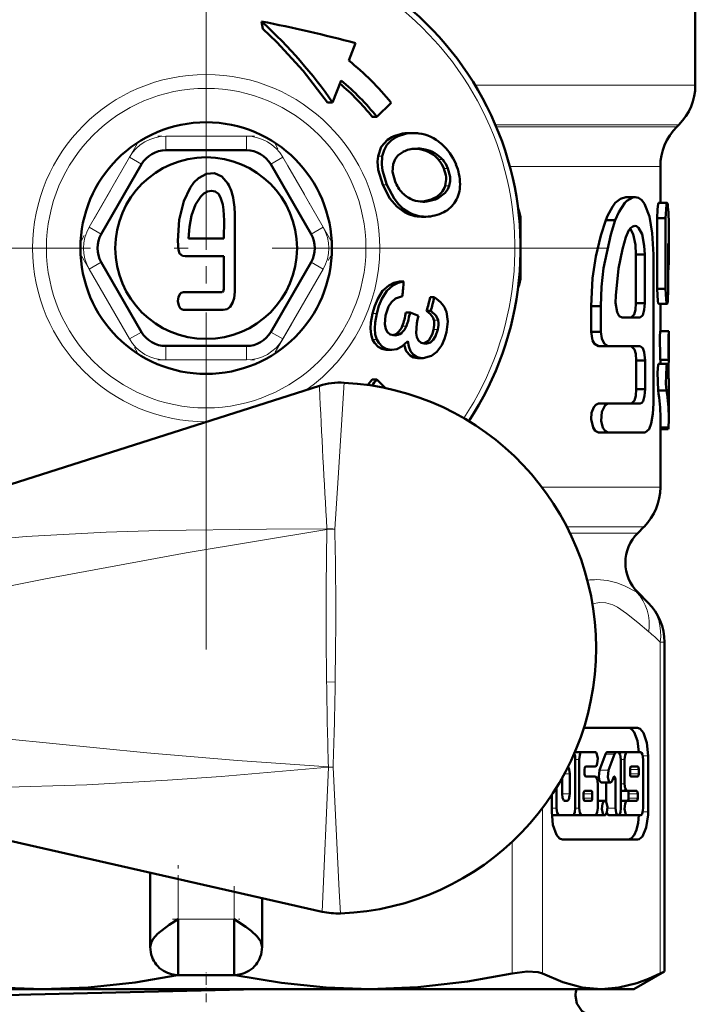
# Model space of a CAD drawing. Extents: x -1358 to 1757, y -1552 to 637.
# Tile 50 of 98: x -578 to -554, y -139 to -104. Entities that reach past the tile are written whole.
import ezdxf

# ---------------------------------------------------------------- set-up
doc = ezdxf.new("R2010")
doc.units = 0
doc.linetypes.add('DASHDOT', pattern=[18.5, 12, -3, 0.5, -3])

msp = doc.modelspace()

# ---------------------------------------------------------------- linework, layer by layer
at = {"color": 7, "linetype": 'DASHDOT', "lineweight": 18}
for p, q in [((-571.551, -97.521), (-571.551, -126.238)), ((-557.193, -111.88), (-585.91, -111.88))]:
    msp.add_line(p, q, dxfattribs=at)
at = {"color": 7, "lineweight": 50}
for p, q in [((-554.051, -101.994), (-554.051, -106.051)), ((-569.568, -103.772), (-569.571, -103.774)), ((-569.571, -103.774), (-569.522, -104.033)), ((-566.445, -105.174), (-566.205, -104.547)), ((-566.721, -105.884), (-567.03, -106.668)), ((-567.205, -106.668), (-567.03, -106.668)), ((-564.936, -106.68), (-565.449, -107.18)), ((-565.449, -107.18), (-565.61, -107.18)), ((-554.715, -107.544), (-554.637, -107.466)), ((-564.279, -107.766), (-564.125, -107.766)), ((-570.108, -108.38), (-572.995, -108.38)), ((-564.063, -108.323), (-563.974, -108.32)), ((-573.861, -108.88), (-575.304, -111.38)), ((-567.798, -111.38), (-569.242, -108.88)), ((-555.301, -108.958), (-555.301, -110.265)), ((-563.867, -110.218), (-563.818, -110.213)), ((-563.818, -110.213), (-563.798, -110.21)), ((-563.652, -110.211), (-563.672, -110.213)), ((-556.532, -110.056), (-556.208, -110.056)), ((-555.361, -110.265), (-555.06, -110.265)), ((-570.529, -113.447), (-570.528, -110.753)), ((-563.843, -110.756), (-563.698, -110.756)), ((-560.301, -110.88), (-560.301, -112.88)), ((-557.253, -110.877), (-556.913, -110.877)), ((-555.414, -110.81), (-555.414, -113.34)), ((-555.414, -110.81), (-555.112, -110.81)), ((-555.112, -110.81), (-555.112, -113.34)), ((-555.001, -111.011), (-555.001, -112.239)), ((-572.182, -111.541), (-570.913, -111.541)), ((-555.024, -113.34), (-555.024, -111.718)), ((-572.307, -112.168), (-570.913, -112.168)), ((-570.913, -112.168), (-570.915, -113.202)), ((-556.177, -112.108), (-555.86, -112.108)), ((-556.177, -113.852), (-556.177, -112.108)), ((-555.86, -113.852), (-555.86, -112.108)), ((-555.551, -117.443), (-555.551, -112.108)), ((-575.304, -112.38), (-573.861, -114.88)), ((-569.242, -114.88), (-567.798, -112.38)), ((-564.63, -113.077), (-564.485, -113.077)), ((-555.414, -113.34), (-555.112, -113.34)), ((-563.535, -113.636), (-563.389, -113.636)), ((-572.357, -114.088), (-570.944, -114.088)), ((-557.778, -113.955), (-557.778, -114.878)), ((-557.778, -113.955), (-557.426, -113.955)), ((-557.426, -113.955), (-557.426, -114.878)), ((-556.177, -113.852), (-555.86, -113.852)), ((-555.361, -113.872), (-555.06, -113.872)), ((-555.301, -113.872), (-555.301, -114.854)), ((-564.406, -114.184), (-564.258, -114.184)), ((-563.954, -114.304), (-564.258, -114.184)), ((-563.986, -114.435), (-563.954, -114.304)), ((-563.516, -114.122), (-563.663, -114.122)), ((-556.671, -114.365), (-556.029, -114.365)), ((-563.252, -114.458), (-563.251, -114.467)), ((-564.801, -115.001), (-564.84, -114.999)), ((-557.778, -114.878), (-557.426, -114.878)), ((-555.303, -114.854), (-555.003, -114.854)), ((-555.003, -114.854), (-555.001, -114.854)), ((-555.001, -114.854), (-555.001, -115.881)), ((-572.995, -115.38), (-570.108, -115.38)), ((-563.697, -115.299), (-563.736, -115.297)), ((-557.509, -115.391), (-557.163, -115.391)), ((-557.163, -115.391), (-556.021, -115.391)), ((-565.062, -115.519), (-565.115, -115.517)), ((-565.062, -115.519), (-564.908, -115.519)), ((-564.908, -115.519), (-564.961, -115.517)), ((-563.939, -115.818), (-563.993, -115.816)), ((-563.939, -115.818), (-563.786, -115.818)), ((-563.786, -115.818), (-563.84, -115.816)), ((-556.165, -115.904), (-556.165, -116.93)), ((-556.165, -115.904), (-555.848, -115.904)), ((-555.848, -115.904), (-555.848, -116.93)), ((-555.36, -116.016), (-555.059, -116.016)), ((-555.303, -115.881), (-555.003, -115.881)), ((-555.301, -115.881), (-555.301, -116.016)), ((-555.039, -116.087), (-555.005, -116.087)), ((-555.002, -115.881), (-555.005, -116.087)), ((-555.005, -116.087), (-555.005, -116.56)), ((-555.001, -115.881), (-555.003, -115.881)), ((-567.5, -116.807), (-588.361, -123.444)), ((-565.771, -116.774), (-565.61, -116.58)), ((-565.61, -116.58), (-565.449, -116.58)), ((-565.449, -116.58), (-565.135, -116.885)), ((-555.001, -116.751), (-555.001, -117.944)), ((-556.165, -116.93), (-555.848, -116.93)), ((-555.384, -116.977), (-555.082, -116.977)), ((-557.509, -117.443), (-557.163, -117.443)), ((-557.163, -117.443), (-556.021, -117.443)), ((-555.301, -117.944), (-555.301, -120.43)), ((-555.301, -118.29), (-555.011, -118.29)), ((-557.509, -118.469), (-557.163, -118.469)), ((-557.163, -118.469), (-555.848, -118.469)), ((-555.301, -118.359), (-555.022, -118.359)), ((-556.112, -122.069), (-555.887, -121.844)), ((-556.112, -124.19), (-555.741, -124.561)), ((-555.155, -137.747), (-555.155, -125.975)), ((-556.123, -129.036), (-558.041, -129.036)), ((-558.109, -129.907), (-558.363, -129.907)), ((-557.638, -129.907), (-558.109, -129.907)), ((-556.87, -129.907), (-557.195, -129.907)), ((-556.813, -129.907), (-556.87, -129.907)), ((-556.486, -129.907), (-556.81, -129.907)), ((-556.014, -129.907), (-556.486, -129.907)), ((-558.345, -131.908), (-558.345, -130.164)), ((-558.207, -130.164), (-558.207, -131.908)), ((-557.482, -130.55), (-557.264, -129.982)), ((-556.94, -129.982), (-557.157, -130.55)), ((-556.714, -131.908), (-556.714, -130.164)), ((-556.584, -130.164), (-556.584, -131.036)), ((-555.916, -131.908), (-555.916, -130.164)), ((-555.74, -132.036), (-555.74, -130.036)), ((-558.011, -130.677), (-558.011, -130.523)), ((-557.971, -130.42), (-557.638, -130.42)), ((-556.387, -130.523), (-556.387, -130.677)), ((-556.113, -130.42), (-556.348, -130.42)), ((-556.073, -130.677), (-556.073, -130.523)), ((-567.396, -135.613), (-588.554, -130.804)), ((-558.817, -130.829), (-558.817, -131.395)), ((-558.542, -131.395), (-558.542, -130.677)), ((-557.638, -130.779), (-557.971, -130.779)), ((-557.087, -130.988), (-557.412, -130.988)), ((-557.235, -131.702), (-557.235, -130.988)), ((-557.018, -130.913), (-556.978, -130.808)), ((-556.911, -130.88), (-556.911, -131.908)), ((-556.348, -130.779), (-556.113, -130.779)), ((-559.013, -131.162), (-559.013, -131.908)), ((-557.775, -131.292), (-558.009, -131.292)), ((-557.539, -131.908), (-557.539, -131.036)), ((-556.486, -131.292), (-556.714, -131.292)), ((-556.486, -131.292), (-556.152, -131.292)), ((-559.189, -131.438), (-559.189, -132.036)), ((-558.718, -131.651), (-558.64, -131.651)), ((-558.049, -131.395), (-558.049, -131.549)), ((-558.009, -131.651), (-557.775, -131.651)), ((-557.736, -131.549), (-557.736, -131.395)), ((-557.294, -131.651), (-557.539, -131.651)), ((-556.486, -131.651), (-556.714, -131.651)), ((-556.152, -131.651), (-556.486, -131.651)), ((-556.437, -131.549), (-556.437, -131.395)), ((-556.113, -131.395), (-556.113, -131.549)), ((-558.915, -132.164), (-559.186, -132.164)), ((-558.915, -132.164), (-558.443, -132.164)), ((-558.433, -132.164), (-558.438, -132.164)), ((-558.109, -132.164), (-558.433, -132.164)), ((-558.109, -132.164), (-557.638, -132.164)), ((-557.619, -132.164), (-557.628, -132.163)), ((-557.294, -132.164), (-557.619, -132.164)), ((-556.813, -132.164), (-557.137, -132.164)), ((-556.486, -132.164), (-556.81, -132.164)), ((-556.486, -132.164), (-556.014, -132.164)), ((-558.806, -133.036), (-556.123, -133.036)), ((-573.551, -136.88), (-573.551, -134.214)), ((-569.551, -136.88), (-569.551, -135.123)), ((-572.551, -135.88), (-572.551, -137.88)), ((-570.551, -135.88), (-570.551, -137.88)), ((-570.551, -137.88), (-572.551, -137.88)), ((-556.251, -138.38), (-555.155, -137.747)), ((-555.308, -137.825), (-555.155, -137.747)), ((-585.687, -138.38), (-577.406, -138.38)), ((-577.406, -138.38), (-565.696, -138.38)), ((-565.696, -138.38), (-557.416, -138.38)), ((-557.416, -138.38), (-556.251, -138.38))]:
    msp.add_line(p, q, dxfattribs=at)
at = {"color": 7, "lineweight": 18}
for p, q in [((-561.928, -106.051), (-554.051, -106.051)), ((-561.203, -107.466), (-554.637, -107.466)), ((-561.17, -107.544), (-554.715, -107.544)), ((-572.995, -107.88), (-570.108, -107.88)), ((-572.995, -107.88), (-572.995, -108.38)), ((-570.108, -107.88), (-570.108, -108.38)), ((-564.911, -107.916), (-564.756, -107.916)), ((-563.864, -108.348), (-563.713, -108.348)), ((-575.737, -111.13), (-574.294, -108.63)), ((-574.294, -108.63), (-573.861, -108.88)), ((-568.809, -108.63), (-569.242, -108.88)), ((-568.809, -108.63), (-567.365, -111.13)), ((-565.402, -108.595), (-565.249, -108.595)), ((-563.524, -108.479), (-563.374, -108.479)), ((-563.239, -108.716), (-563.09, -108.716)), ((-563.049, -109.03), (-562.9, -109.03)), ((-560.687, -108.958), (-555.301, -108.958)), ((-565.235, -109.62), (-565.087, -109.62)), ((-563.001, -109.649), (-562.854, -109.649)), ((-563.818, -110.213), (-563.672, -110.213)), ((-563.402, -110.098), (-563.256, -110.098)), ((-564.31, -110.597), (-564.455, -110.597)), ((-560.346, -110.88), (-560.301, -110.88)), ((-575.737, -111.13), (-575.304, -111.38)), ((-567.365, -111.13), (-567.798, -111.38)), ((-575.304, -112.38), (-575.737, -112.63)), ((-574.294, -115.13), (-575.737, -112.63)), ((-567.365, -112.63), (-568.809, -115.13)), ((-567.798, -112.38), (-567.365, -112.63)), ((-560.346, -112.88), (-560.301, -112.88)), ((-565.595, -114.217), (-565.445, -114.217)), ((-564.536, -114.666), (-564.387, -114.666)), ((-563.415, -114.795), (-563.266, -114.795)), ((-563.4, -114.458), (-563.252, -114.458)), ((-573.861, -114.88), (-574.294, -115.13)), ((-569.242, -114.88), (-568.809, -115.13)), ((-565.596, -115.153), (-565.442, -115.153)), ((-564.717, -114.918), (-564.566, -114.918)), ((-572.995, -115.38), (-572.995, -115.88)), ((-570.108, -115.38), (-570.108, -115.88)), ((-565.115, -115.517), (-564.961, -115.517)), ((-563.993, -115.816), (-563.84, -115.816)), ((-570.108, -115.88), (-572.995, -115.88)), ((-571.531, -118.089), (-571.551, -118.089)), ((-559.539, -120.43), (-555.301, -120.43)), ((-555.887, -121.844), (-558.648, -121.844)), ((-567.232, -121.933), (-567.233, -121.918)), ((-558.537, -122.069), (-556.112, -122.069)), ((-556.149, -124.19), (-556.112, -124.19)), ((-555.308, -137.825), (-555.308, -125.975)), ((-555.155, -125.975), (-555.308, -125.975)), ((-566.921, -126.18), (-566.933, -127.404)), ((-567.241, -127.397), (-566.933, -127.404)), ((-558.207, -130.164), (-558.345, -130.164)), ((-556.94, -129.982), (-557.264, -129.982)), ((-556.584, -130.164), (-556.714, -130.164)), ((-555.929, -130.036), (-555.74, -130.036)), ((-567.396, -135.613), (-567.178, -130.449)), ((-567.178, -130.437), (-567.012, -130.444)), ((-567.178, -130.449), (-567.178, -130.442)), ((-567.178, -130.449), (-567.012, -130.444)), ((-567.012, -130.444), (-566.787, -134.868)), ((-557.157, -130.55), (-557.482, -130.55)), ((-556.073, -130.523), (-556.387, -130.523)), ((-558.542, -130.677), (-558.733, -130.677)), ((-556.911, -130.88), (-557.006, -130.88)), ((-556.073, -130.677), (-556.387, -130.677)), ((-556.584, -131.036), (-556.714, -131.036)), ((-558.542, -131.395), (-558.817, -131.395)), ((-557.736, -131.395), (-558.049, -131.395)), ((-557.736, -131.549), (-558.049, -131.549)), ((-556.113, -131.395), (-556.437, -131.395)), ((-556.113, -131.549), (-556.437, -131.549)), ((-559.524, -131.91), (-559.524, -137.825)), ((-559.013, -131.908), (-559.189, -131.908)), ((-558.207, -131.908), (-558.345, -131.908)), ((-556.911, -131.908), (-557.196, -131.908)), ((-555.929, -132.036), (-555.74, -132.036)), ((-560.606, -137.825), (-560.606, -133.113)), ((-572.551, -135.88), (-572.551, -134.441)), ((-566.787, -134.868), (-566.749, -135.673)), ((-570.551, -134.896), (-570.551, -135.88)), ((-570.551, -135.88), (-572.551, -135.88))]:
    msp.add_line(p, q, dxfattribs=at)
at = {"color": 7, "linetype": 'DASHDOT', "lineweight": 18, "ltscale": 0.002353}
msp.add_line((-571.551, -107.552), (-571.551, -107.458), dxfattribs=at)
at = {"color": 7, "linetype": 'DASHDOT', "lineweight": 18, "ltscale": 0.086617}
msp.add_line((-569.819, -107.88), (-573.284, -107.88), dxfattribs=at)
at = {"color": 7, "linetype": 'DASHDOT', "lineweight": 18, "ltscale": 0.344155}
msp.add_line((-571.551, -107.811), (-571.551, -121.577), dxfattribs=at)
at = {"color": 7, "linetype": 'DASHDOT', "lineweight": 18, "ltscale": 0.099593}
for p, q in [((-574.019, -108.155), (-576.011, -111.605)), ((-567.091, -111.605), (-569.083, -108.155)), ((-576.011, -112.155), (-574.019, -115.605)), ((-569.083, -115.605), (-567.091, -112.155))]:
    msp.add_line(p, q, dxfattribs=at)
at = {"color": 7, "linetype": 'DASHDOT', "lineweight": 18, "ltscale": 0.086603}
msp.add_line((-573.283, -115.88), (-569.819, -115.88), dxfattribs=at)
at = {"color": 7, "linetype": 'DASHDOT', "lineweight": 18, "ltscale": 0.079978}
msp.add_line((-572.551, -137.146), (-572.551, -133.947), dxfattribs=at)
at = {"color": 7, "linetype": 'DASHDOT', "lineweight": 18, "ltscale": 0.059523}
msp.add_line((-570.551, -134.697), (-570.551, -137.078), dxfattribs=at)
at = {"color": 7, "linetype": 'DASHDOT', "lineweight": 18, "ltscale": 0.059999}
msp.add_line((-572.751, -135.88), (-570.351, -135.88), dxfattribs=at)
at = {"color": 7, "linetype": 'DASHDOT', "lineweight": 18, "ltscale": 0.026585}
msp.add_line((-571.551, -138.854), (-571.551, -137.791), dxfattribs=at)
at = {"color": 7, "lineweight": 50}
for points in [[(-567.205, -106.668), (-568.082, -105.533), (-569.028, -104.509), (-569.522, -104.033)], [(-565.402, -108.595), (-565.286, -108.256), (-565.058, -108.006), (-564.911, -107.916)], [(-565.249, -108.595), (-565.188, -108.373), (-565.082, -108.182), (-564.936, -108.031), (-564.756, -107.916)], [(-564.862, -108.877), (-564.795, -108.701), (-564.696, -108.57), (-564.5, -108.431)], [(-565.235, -109.62), (-565.397, -109.078), (-565.419, -108.78), (-565.402, -108.595)], [(-565.087, -109.62), (-565.242, -109.101), (-565.266, -108.891), (-565.249, -108.595)], [(-564.79, -109.497), (-564.879, -109.148), (-564.862, -108.877)], [(-562.9, -109.03), (-562.825, -109.328), (-562.824, -109.485), (-562.854, -109.649)], [(-570.774, -109.57), (-570.985, -109.323), (-571.249, -109.204), (-571.542, -109.226), (-571.829, -109.383), (-571.987, -109.537), (-572.129, -109.728), (-572.355, -110.201), (-572.518, -110.873), (-572.569, -111.621)], [(-571.358, -109.831), (-571.501, -109.854), (-571.63, -109.921), (-571.747, -110.031), (-571.931, -110.323)], [(-570.913, -111.541), (-570.903, -110.896), (-570.925, -110.51), (-570.954, -110.323), (-571.034, -110.069), (-571.115, -109.942), (-571.228, -109.858), (-571.358, -109.831)], [(-564.455, -110.597), (-564.735, -110.397), (-564.977, -110.109), (-565.235, -109.62)], [(-564.31, -110.597), (-564.5, -110.473), (-564.671, -110.313), (-564.83, -110.11), (-565.087, -109.62)], [(-562.854, -109.649), (-562.905, -109.774), (-562.995, -109.905), (-563.256, -110.098)], [(-556.532, -110.056), (-556.725, -110.112), (-556.913, -110.266), (-557.015, -110.398), (-557.187, -110.726), (-557.253, -110.877)], [(-556.208, -110.056), (-556.286, -110.066), (-556.5, -110.186), (-556.575, -110.259), (-556.786, -110.59), (-556.913, -110.877)], [(-555.551, -112.108), (-555.589, -111.349), (-555.692, -110.75), (-555.87, -110.293), (-555.966, -110.168), (-556.081, -110.085), (-556.208, -110.056)], [(-571.931, -110.323), (-572.071, -110.708), (-572.151, -111.118), (-572.182, -111.541)], [(-555.361, -110.265), (-555.363, -110.265), (-555.367, -110.268), (-555.37, -110.275), (-555.377, -110.296), (-555.404, -110.497), (-555.414, -110.81)], [(-555.06, -110.265), (-555.063, -110.266), (-555.064, -110.267), (-555.068, -110.272), (-555.073, -110.286), (-555.083, -110.332), (-555.112, -110.81)], [(-555.04, -110.336), (-555.048, -110.286), (-555.053, -110.271), (-555.056, -110.267), (-555.058, -110.265), (-555.06, -110.265)], [(-557.253, -110.877), (-557.43, -111.424), (-557.61, -112.176), (-557.726, -112.958), (-557.778, -113.955)], [(-556.913, -110.877), (-557.077, -111.393), (-557.331, -112.602), (-557.402, -113.267), (-557.426, -113.955)], [(-556.214, -111.083), (-556.288, -111.101), (-556.36, -111.155), (-556.427, -111.24), (-556.54, -111.492)], [(-556.177, -112.108), (-556.196, -111.764), (-556.278, -111.379), (-556.38, -111.176)], [(-555.86, -112.108), (-555.876, -111.793), (-555.958, -111.381), (-556.082, -111.149), (-556.16, -111.093), (-556.214, -111.083)], [(-572.569, -111.621), (-572.546, -111.94), (-572.499, -112.068), (-572.393, -112.155), (-572.307, -112.168)], [(-556.54, -111.492), (-556.658, -111.914), (-556.797, -112.605), (-556.893, -113.579), (-556.901, -113.837)], [(-570.915, -113.202), (-570.92, -113.339), (-570.929, -113.399), (-570.945, -113.435), (-570.957, -113.447), (-570.972, -113.452)], [(-565.595, -114.217), (-565.517, -113.944), (-565.415, -113.69), (-565.238, -113.412), (-565.017, -113.217), (-564.833, -113.127), (-564.63, -113.077)], [(-565.445, -114.217), (-565.369, -113.943), (-565.268, -113.69), (-565.091, -113.412), (-564.871, -113.217), (-564.687, -113.127), (-564.485, -113.077)], [(-555.414, -113.34), (-555.388, -113.782), (-555.375, -113.849), (-555.369, -113.864), (-555.366, -113.869), (-555.363, -113.871), (-555.361, -113.872)], [(-555.112, -113.34), (-555.095, -113.716), (-555.077, -113.836), (-555.066, -113.866), (-555.063, -113.87), (-555.062, -113.871), (-555.06, -113.872)], [(-555.06, -113.872), (-555.059, -113.872), (-555.057, -113.87), (-555.055, -113.868), (-555.051, -113.86), (-555.038, -113.778), (-555.024, -113.34)], [(-572.357, -113.455), (-572.442, -113.479), (-572.484, -113.514), (-572.539, -113.618), (-572.559, -113.776), (-572.53, -113.933), (-572.475, -114.03), (-572.436, -114.064), (-572.357, -114.088)], [(-570.944, -114.088), (-570.805, -114.058), (-570.693, -113.975), (-570.606, -113.837), (-570.554, -113.669), (-570.529, -113.447)], [(-565.13, -114.285), (-565.023, -113.973), (-564.915, -113.808), (-564.776, -113.686), (-564.532, -113.595)], [(-556.901, -113.837), (-556.848, -114.176), (-556.773, -114.309), (-556.671, -114.365)], [(-556.35, -114.365), (-556.238, -114.249), (-556.196, -114.091), (-556.177, -113.852)], [(-556.029, -114.365), (-555.934, -114.279), (-555.878, -114.087), (-555.86, -113.852)], [(-565.596, -115.153), (-565.653, -114.967), (-565.67, -114.758), (-565.654, -114.536), (-565.595, -114.217)], [(-565.442, -115.153), (-565.5, -114.967), (-565.518, -114.759), (-565.504, -114.537), (-565.445, -114.217)], [(-565.123, -114.78), (-565.161, -114.598), (-565.13, -114.285)], [(-563.736, -115.297), (-563.861, -115.265), (-563.957, -115.188), (-564.015, -115.07), (-564.039, -114.923), (-564.012, -114.568), (-563.986, -114.435)], [(-563.4, -114.458), (-563.424, -114.378), (-563.523, -114.239), (-563.663, -114.122)], [(-563.516, -114.122), (-563.318, -114.306), (-563.252, -114.458)], [(-562.957, -114.154), (-562.91, -114.501), (-562.956, -114.88)], [(-564.84, -114.999), (-564.967, -114.965), (-565.065, -114.883), (-565.123, -114.78)], [(-563.776, -115.292), (-563.586, -115.179), (-563.457, -114.944), (-563.415, -114.795)], [(-563.266, -114.795), (-563.344, -115.034), (-563.425, -115.165), (-563.527, -115.255), (-563.697, -115.299)], [(-565.115, -115.517), (-565.268, -115.483), (-565.401, -115.41), (-565.529, -115.272), (-565.596, -115.153)], [(-564.961, -115.517), (-565.114, -115.483), (-565.247, -115.41), (-565.375, -115.272), (-565.442, -115.153)], [(-562.956, -114.88), (-563.025, -115.124), (-563.125, -115.349), (-563.304, -115.593)], [(-557.778, -114.878), (-557.726, -115.18), (-557.662, -115.298), (-557.509, -115.391)], [(-557.426, -114.878), (-557.396, -115.113), (-557.313, -115.296), (-557.163, -115.391)], [(-555.303, -114.854), (-555.315, -115.058), (-555.311, -115.781), (-555.303, -115.881)], [(-555.003, -114.854), (-555.015, -115.058), (-555.011, -115.781), (-555.003, -115.881)], [(-564.336, -115.202), (-564.547, -115.401), (-564.725, -115.49), (-564.908, -115.519)], [(-563.993, -115.816), (-564.134, -115.787), (-564.255, -115.724), (-564.391, -115.565), (-564.468, -115.339)], [(-563.84, -115.816), (-564.001, -115.78), (-564.135, -115.698), (-564.237, -115.568), (-564.302, -115.401), (-564.336, -115.202)], [(-556.341, -115.391), (-556.228, -115.506), (-556.185, -115.663), (-556.165, -115.904)], [(-556.021, -115.391), (-555.932, -115.461), (-555.88, -115.601), (-555.848, -115.904)], [(-563.304, -115.593), (-563.485, -115.736), (-563.786, -115.818)], [(-555.36, -116.016), (-555.362, -116.016), (-555.364, -116.017), (-555.367, -116.021), (-555.371, -116.029), (-555.379, -116.059), (-555.407, -116.333), (-555.384, -116.977)], [(-555.059, -116.016), (-555.06, -116.016), (-555.062, -116.017), (-555.065, -116.019), (-555.069, -116.027), (-555.087, -116.114), (-555.104, -116.736), (-555.082, -116.977)], [(-555.04, -116.084), (-555.048, -116.036), (-555.053, -116.022), (-555.056, -116.017), (-555.057, -116.016), (-555.059, -116.016)], [(-556.165, -116.93), (-556.183, -117.162), (-556.227, -117.326), (-556.336, -117.442)], [(-555.848, -116.93), (-555.867, -117.166), (-555.919, -117.349), (-555.962, -117.414), (-556.021, -117.443)], [(-557.509, -117.443), (-557.608, -117.481), (-557.685, -117.57), (-557.76, -117.771), (-557.777, -118.001), (-557.707, -118.301), (-557.631, -118.412), (-557.509, -118.469)], [(-557.163, -117.443), (-557.282, -117.5), (-557.399, -117.734), (-557.421, -118.052), (-557.355, -118.304), (-557.281, -118.413), (-557.163, -118.469)], [(-555.848, -118.469), (-555.704, -118.355), (-555.627, -118.152), (-555.569, -117.809), (-555.551, -117.443)], [(-556.447, -129.036), (-556.377, -129.053), (-556.307, -129.105), (-556.242, -129.192), (-556.125, -129.498), (-556.068, -129.908)], [(-555.74, -130.036), (-555.784, -129.57), (-555.906, -129.211), (-556.019, -129.073), (-556.123, -129.036)], [(-558.109, -129.907), (-558.129, -129.913), (-558.142, -129.922), (-558.166, -129.954), (-558.188, -130.014), (-558.207, -130.164)], [(-557.638, -130.42), (-557.611, -130.411), (-557.592, -130.391), (-557.557, -130.311), (-557.54, -130.134), (-557.572, -129.974), (-557.602, -129.925), (-557.617, -129.913), (-557.638, -129.907)], [(-557.264, -129.982), (-557.239, -129.935), (-557.225, -129.92), (-557.205, -129.909), (-557.195, -129.907)], [(-556.87, -129.907), (-556.888, -129.912), (-556.9, -129.919), (-556.921, -129.945), (-556.94, -129.982)], [(-556.714, -130.164), (-556.74, -129.993), (-556.77, -129.933), (-556.798, -129.91), (-556.813, -129.907)], [(-556.486, -129.907), (-556.505, -129.912), (-556.518, -129.922), (-556.542, -129.954), (-556.565, -130.014), (-556.584, -130.164)], [(-555.916, -130.164), (-555.941, -129.993), (-555.972, -129.933), (-556, -129.91), (-556.014, -129.907)], [(-558.542, -130.677), (-558.56, -130.526), (-558.59, -130.456), (-558.608, -130.434)], [(-558.011, -130.523), (-558.001, -130.454), (-557.988, -130.43), (-557.977, -130.421), (-557.971, -130.42)], [(-557.412, -130.988), (-557.427, -130.985), (-557.456, -130.961), (-557.476, -130.927), (-557.508, -130.792), (-557.482, -130.55)], [(-557.157, -130.55), (-557.182, -130.799), (-557.143, -130.943), (-557.111, -130.981), (-557.087, -130.988)], [(-556.348, -130.42), (-556.356, -130.423), (-556.362, -130.426), (-556.371, -130.44), (-556.385, -130.491), (-556.387, -130.523)], [(-556.073, -130.523), (-556.081, -130.463), (-556.093, -130.434), (-556.1, -130.425), (-556.109, -130.421), (-556.113, -130.42)], [(-557.971, -130.779), (-557.979, -130.777), (-557.984, -130.773), (-557.994, -130.761), (-558.003, -130.737), (-558.011, -130.677)], [(-557.539, -131.036), (-557.565, -130.865), (-557.595, -130.805), (-557.623, -130.782), (-557.638, -130.779)], [(-557.087, -130.988), (-557.077, -130.987), (-557.058, -130.977), (-557.042, -130.959), (-557.018, -130.913)], [(-556.95, -130.778), (-556.942, -130.78), (-556.937, -130.784), (-556.927, -130.797), (-556.918, -130.821), (-556.911, -130.88)], [(-556.387, -130.677), (-556.38, -130.737), (-556.368, -130.766), (-556.36, -130.774), (-556.352, -130.779), (-556.348, -130.779)], [(-556.113, -130.779), (-556.104, -130.777), (-556.099, -130.773), (-556.09, -130.76), (-556.075, -130.708), (-556.073, -130.677)], [(-558.009, -131.292), (-558.017, -131.295), (-558.023, -131.299), (-558.032, -131.312), (-558.047, -131.363), (-558.049, -131.395)], [(-557.736, -131.395), (-557.743, -131.335), (-557.755, -131.306), (-557.763, -131.297), (-557.771, -131.293), (-557.775, -131.292)], [(-556.584, -131.036), (-556.559, -131.207), (-556.528, -131.267), (-556.5, -131.29), (-556.486, -131.292)], [(-556.437, -131.395), (-556.445, -131.335), (-556.457, -131.306), (-556.464, -131.297), (-556.473, -131.293), (-556.477, -131.292)], [(-556.152, -131.292), (-556.144, -131.294), (-556.139, -131.298), (-556.129, -131.311), (-556.12, -131.335), (-556.113, -131.395)], [(-558.817, -131.395), (-558.798, -131.546), (-558.767, -131.617), (-558.749, -131.639), (-558.729, -131.65), (-558.718, -131.651)], [(-558.64, -131.651), (-558.62, -131.646), (-558.606, -131.636), (-558.582, -131.602), (-558.547, -131.474), (-558.542, -131.395)], [(-558.049, -131.549), (-558.041, -131.609), (-558.029, -131.638), (-558.021, -131.646), (-558.013, -131.651), (-558.009, -131.651)], [(-557.775, -131.651), (-557.767, -131.649), (-557.762, -131.645), (-557.752, -131.632), (-557.738, -131.581), (-557.736, -131.549)], [(-557.294, -131.651), (-557.321, -131.661), (-557.34, -131.681), (-557.375, -131.76), (-557.392, -131.938), (-557.36, -132.098), (-557.33, -132.147), (-557.315, -132.159), (-557.294, -132.164)], [(-557.294, -132.164), (-557.267, -132.155), (-557.248, -132.134), (-557.214, -132.054), (-557.197, -131.877), (-557.229, -131.717), (-557.258, -131.669), (-557.273, -131.657), (-557.294, -131.651)], [(-556.486, -131.651), (-556.512, -131.661), (-556.531, -131.681), (-556.566, -131.76), (-556.583, -131.938), (-556.552, -132.098), (-556.522, -132.147), (-556.506, -132.159), (-556.486, -132.164)], [(-556.477, -131.651), (-556.468, -131.649), (-556.463, -131.645), (-556.453, -131.632), (-556.439, -131.581), (-556.437, -131.549)], [(-556.113, -131.549), (-556.123, -131.617), (-556.135, -131.641), (-556.146, -131.65), (-556.152, -131.651)], [(-559.189, -132.036), (-559.145, -132.501), (-559.023, -132.861), (-558.91, -132.998), (-558.806, -133.036)], [(-559.013, -131.908), (-558.988, -132.079), (-558.957, -132.139), (-558.929, -132.162), (-558.915, -132.164)], [(-558.443, -132.164), (-558.424, -132.159), (-558.411, -132.15), (-558.387, -132.118), (-558.364, -132.057), (-558.345, -131.908)], [(-558.207, -131.908), (-558.182, -132.079), (-558.151, -132.139), (-558.123, -132.162), (-558.109, -132.164)], [(-557.638, -132.164), (-557.618, -132.159), (-557.605, -132.15), (-557.581, -132.118), (-557.558, -132.057), (-557.539, -131.908)], [(-556.911, -131.908), (-556.886, -132.079), (-556.855, -132.139), (-556.827, -132.162), (-556.813, -132.164)], [(-556.813, -132.164), (-556.793, -132.159), (-556.78, -132.15), (-556.756, -132.118), (-556.733, -132.058), (-556.714, -131.908)], [(-556.123, -133.036), (-556.061, -133.022), (-555.944, -132.92), (-555.807, -132.601), (-555.742, -132.146), (-555.74, -132.036)], [(-556.014, -132.164), (-555.995, -132.159), (-555.982, -132.15), (-555.958, -132.118), (-555.935, -132.057), (-555.916, -131.908)], [(-557.137, -132.164), (-557.158, -132.159), (-557.171, -132.149), (-557.195, -132.115), (-557.216, -132.063)], [(-556.068, -132.164), (-556.097, -132.437), (-556.157, -132.688), (-556.241, -132.878), (-556.347, -133.001), (-556.447, -133.036)], [(-573.551, -136.88), (-573.523, -136.728), (-573.443, -136.581), (-573.288, -136.407), (-572.873, -136.089), (-572.551, -135.88)], [(-570.551, -135.88), (-570.13, -136.156), (-569.94, -136.298), (-569.723, -136.502), (-569.598, -136.684), (-569.551, -136.88)], [(-582.496, -137.825), (-580.727, -138.139), (-579.046, -138.32), (-577.406, -138.38)], [(-577.406, -138.38), (-575.769, -138.321), (-574.09, -138.14), (-572.581, -137.879)], [(-570.521, -137.879), (-568.851, -138.162), (-567.256, -138.326), (-565.696, -138.38)], [(-565.696, -138.38), (-563.975, -138.314), (-562.205, -138.114), (-560.606, -137.825)], [(-560.606, -137.825), (-560.072, -137.75), (-559.669, -137.775), (-559.524, -137.825)], [(-559.524, -137.825), (-558.791, -138.139), (-558.094, -138.32), (-557.416, -138.38)], [(-557.416, -138.38), (-556.782, -138.328), (-556.149, -138.175), (-555.727, -138.02), (-555.308, -137.825)], [(-583.626, -138.766), (-582.014, -138.699), (-577.82, -138.574), (-569.704, -138.38)], [(-558.336, -138.619), (-558.289, -138.902), (-558.104, -139.181), (-557.858, -139.331), (-557.837, -139.338)]]:
    msp.add_lwpolyline(points, dxfattribs=at)
at = {"color": 7, "lineweight": 18}
for points in [[(-566.614, -116.692), (-566.829, -120.101), (-566.948, -121.928)], [(-588.607, -123.583), (-585.089, -122.975), (-581.558, -122.514), (-577.994, -122.198), (-575.127, -122.045), (-573.218, -121.984), (-569.388, -121.929), (-567.233, -121.918)], [(-567.232, -121.938), (-572.271, -122.777), (-577.296, -123.708), (-581.005, -124.447), (-588.395, -126.019)], [(-557.571, -123.737), (-557.189, -123.768), (-556.864, -123.846), (-556.583, -123.953), (-556.149, -124.19)], [(-555.712, -125.605), (-556.111, -125.268), (-556.511, -124.946), (-556.837, -124.727), (-557.002, -124.643), (-557.253, -124.563), (-557.48, -124.55), (-557.733, -124.604)], [(-588.752, -128.24), (-582.065, -129.061), (-578.717, -129.434), (-573.675, -129.93), (-570.427, -130.204), (-567.178, -130.437)], [(-567.178, -130.449), (-571.018, -130.772), (-572.935, -130.913), (-575.823, -131.079), (-579.066, -131.173), (-582.307, -131.147), (-585.533, -130.995), (-588.749, -130.718)]]:
    msp.add_lwpolyline(points, dxfattribs=at)
msp.add_circle((-571.551, -111.88), 5.714, dxfattribs=at)
at = {"color": 7, "lineweight": 50}
for radius in [4.5, 3.25]:
    msp.add_circle((-571.551, -111.88), radius, dxfattribs=at)
for centre, radius, start, end in [((-571.551, -111.88), 11.25, 103.5334, 229.4195), ((-571.551, -111.88), 11.25, 326.6274, 76.4663), ((-580.769, -160.016), 57.349, 75.28814, 78.73682), ((-572.658, -112.915), 9.926, 38.9185, 51.2514), ((-572.522, -112.769), 8.889, 38.9605, 49.6331), ((-572.435, -112.767), 8.945, 38.6505, 50.3021), ((-556.051, -106.051), 2, 315, 360), ((-553.301, -108.958), 2, 134.9997, 180), ((-564.283, -109.153), 1.388, 89.8049, 116.8945), ((-564.129, -109.151), 1.386, 89.8199, 116.9068), ((-564.126, -109.314), 1.548, 83.1896, 89.9391), ((-564.123, -109.221), 1.456, 48.039, 82.874), ((-572.995, -109.38), 1, 90, 150), ((-570.108, -109.38), 1, 30, 90), ((-564.032, -109.405), 1.082, 91.6751, 115.6658), ((-564.128, -109.586), 1.265, 77.9335, 86.4613), ((-563.972, -109.536), 1.216, 77.6898, 90.1269), ((-564.114, -109.497), 1.176, 59.9266, 77.7321), ((-563.962, -109.495), 1.174, 59.9339, 77.727), ((-564.426, -109.619), 1.956, 22.0116, 49.2527), ((-564.044, -109.395), 1.053, 40.1441, 60.4387), ((-563.915, -109.419), 1.084, 40.4135, 60.0733), ((-564.128, -109.471), 1.166, 22.2309, 40.3342), ((-563.986, -109.47), 1.172, 22.0731, 40.0674), ((-564.304, -109.599), 1.835, 0.0629, 22.8541), ((-563.628, -109.045), 1.246, 201.2561, 223.9844), ((-572.249, -110.39), 1.688, 10.382, 29.0822), ((-573.898, -110.714), 3.37, 359.3319, 10.7474), ((-563.773, -109.172), 1.053, 224.4386, 249.6003), ((-563.795, -109.225), 0.996, 249.7853, 269.7701), ((-563.796, -109.17), 1.051, 269.7984, 276.7618), ((-563.939, -108.947), 1.27, 276.3851, 294.9962), ((-563.787, -108.968), 1.249, 276.2224, 295.1647), ((-563.478, -109.701), 0.99, 295.6907, 329.4421), ((-561.301, -110.88), 1, 0, 24.3596), ((-560.837, -111.008), 5.836, 359.9746, 6.6168), ((-563.832, -109.461), 1.296, 241.2432, 269.5101), ((-563.686, -109.462), 1.295, 241.2307, 269.4997), ((-563.725, -109.289), 1.468, 271.0677, 297.3823), ((-574.438, -111.88), 1, 150, 210), ((-568.664, -111.88), 1, 330, 30), ((-560.855, -112.237), 5.854, 359.9878, 5.0834), ((-561.058, -112.238), 6.057, 354.9942, 359.9994), ((-561.301, -112.88), 1, 335.6401, 360), ((-578.928, -112.026), 14.481, 353.779, 355.8371), ((-572.007, 46.906), 160.362, 269.8749, 270.3696), ((-579.753, -109.641), 16.703, 344.4386, 346.1602), ((-579.898, -109.601), 16.995, 344.5744, 346.2654), ((-567.545, -113.6), 3.193, 340.4922, 349.4573), ((-567.413, -113.606), 3.207, 340.7021, 349.62), ((-565.091, -114.459), 0.592, 309.2267, 339.6046), ((-564.94, -114.462), 0.589, 309.3769, 339.8122), ((-564.34, -114.584), 0.948, 347.1537, 7.2016), ((-564.194, -114.587), 0.951, 347.3338, 7.2444), ((-572.995, -114.38), 1, 210, 270), ((-570.108, -114.38), 1, 270, 330), ((-564.951, -114.633), 0.369, 281.2851, 309.384), ((-564.798, -114.637), 0.364, 269.5447, 309.6054), ((-560.682, -116.752), 5.681, 0.012, 6.7574), ((-566.742, -119.189), 2.5, 87.059, 107.6502), ((-567.101, -126.18), 9.5, 0, 87.0589), ((-572.12, -111.269), 8.527, 319.6004, 321.4778), ((-561.05, -117.948), 5.749, 0.0393, 9.7196), ((-560.854, -117.948), 5.853, 0.0375, 9.545), ((-560.78, -117.944), 5.779, 356.5703, 0.0036), ((-555.179, -118.303), 0.167, 340.3643, 4.5239), ((-557.301, -120.43), 2, 315.0008, 0), ((-555.051, -123.13), 1.5, 135, 225), ((-557.155, -125.975), 2, 0, 45), ((-567.101, -126.18), 9.5, 272.1234, 360), ((-558.828, -130.146), 0.483, 357.9532, 23.107), ((-556.939, -130.814), 0.0386, 107.3113, 171.0962), ((-566.842, -133.175), 2.5, 257.1957, 272.1234), ((-572.549, -136.879), 1.002, 179.7817, 200.7895), ((-570.553, -136.879), 1.002, 339.3331, 0.2189), ((-572.551, -136.88), 1, 200.8305, 218.3532), ((-570.551, -136.88), 1, 321.5765, 339.3051), ((-572.544, -136.873), 1.01, 218.4355, 238.2685), ((-570.558, -136.873), 1.01, 301.7344, 321.5542), ((-572.551, -136.88), 1, 238.3557, 256.2072), ((-572.55, -136.873), 1.007, 256.2506, 269.8097), ((-570.552, -136.874), 1.006, 270.1919, 284.1753), ((-570.551, -136.88), 1, 284.2413, 301.5975), ((-557.594, -138.642), 0.743, 159.3221, 178.2134)]:
    msp.add_arc(centre, radius, start, end, dxfattribs=at)
at = {"color": 7, "lineweight": 18}
for centre, radius, start, end in [((-571.551, -111.88), 11.045, 103.5334, 230.0805), ((-571.551, -111.88), 11.045, 326.5786, 76.4664), ((-571.551, -111.88), 6.209, 0, 270), ((-572.995, -109.38), 1.5, 90, 150), ((-570.108, -109.38), 1.5, 30, 90), ((-574.438, -111.88), 1.5, 150, 210), ((-568.664, -111.88), 1.5, 330, 30), ((-571.551, -111.88), 6.209, 305.1105, 0), ((-572.995, -114.38), 1.5, 210, 270), ((-570.108, -114.38), 1.5, 270, 330), ((-113.782, -95.701), 454.208, 182.66926, 183.30895), ((-384.609, -125.007), 182.648, 179.03725, 180.74996), ((-567.281, -127.464), 5.547, 86.562, 89.5046), ((-566.891, -127.506), 5.579, 90.5864, 93.498), ((-705.316, -124.915), 138.401, 359.47644, 1.23691), ((-557.561, -126.788), 3.051, 90.174, 96.6603), ((-559.6, -128.398), 5.441, 44.8354, 50.6441), ((-559.5, -130.145), 5.913, 44.8385, 50.159), ((-400.277, -125.416), 166.976, 180.67998, 181.72339), ((-696.138, -125.633), 129.217, 357.86611, 359.21472)]:
    msp.add_arc(centre, radius, start, end, dxfattribs=at)
at = {"color": 7, "lineweight": 50}
for centre, major_axis, ratio, start_param, end_param in [((-702.374, -147.594), (137.224, 36.892), 0.297071, 0.104015, 0.186751), ((-597.523, -104.617), (34.547, -4.917), 0.155338, 6.261624, 6.373575), ((-576.205, -102.419), (13.145, -7.371), 0.206846, 6.142739, 6.331901), ((-572.887, -103.911), (10.253, -6.307), 0.293085, 0.004383, 0.175188), ((-589.531, -121.039), (26.584, 6.851), 0.161588, 0.007683, 0.14564)]:
    msp.add_ellipse(centre, major_axis=major_axis, ratio=ratio, start_param=start_param, end_param=end_param, dxfattribs=at)
at = {"color": 7, "lineweight": 18}
for centre, major_axis, ratio, start_param, end_param in [((-557.56, -125.605), (-1.277, -1.539), 0.880592, 2.201586, 3.037435), ((-557.155, -125.975), (-1.414, -1.414), 0.862856, 2.282707, 3.141593)]:
    msp.add_ellipse(centre, major_axis=major_axis, ratio=ratio, start_param=start_param, end_param=end_param, dxfattribs=at)

doc.saveas('drawing.dxf')
